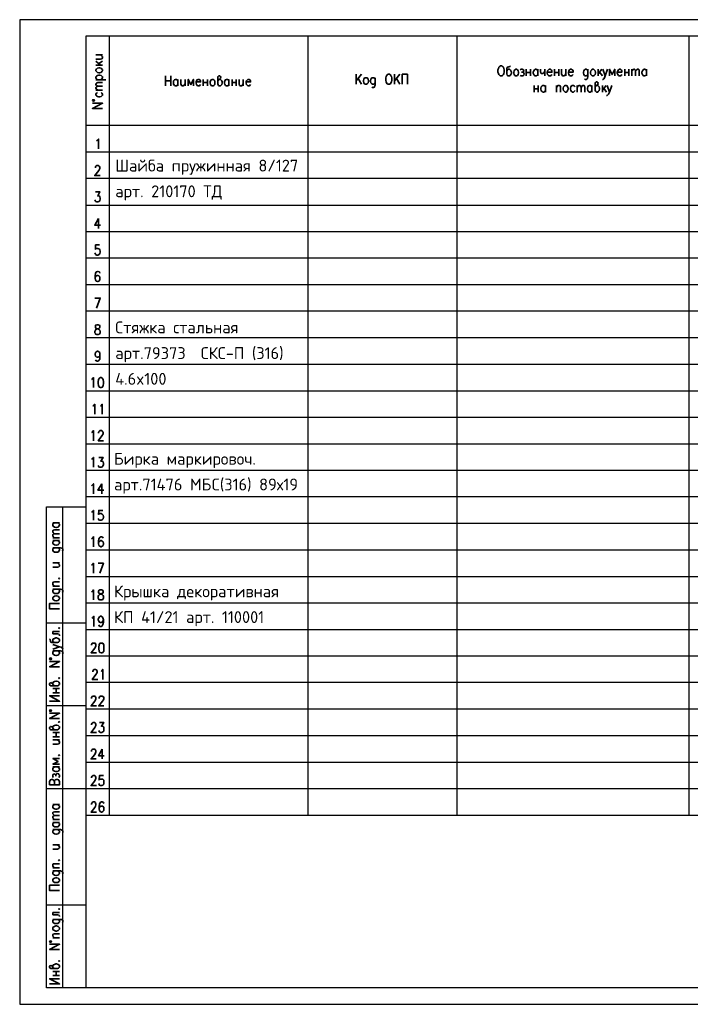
# Model space of a CAD drawing. Header units: millimetres. Extents: x -2 to 2563, y -5 to 295.
# Tile 4 of 13: x 426 to 631, y -5 to 295. Entities that reach past the tile are written whole.
import ezdxf

# ---------------------------------------------------------------- set-up
doc = ezdxf.new("R2010")
doc.units = ezdxf.units.MM
doc.layers.add('Cont', color=6, linetype='Continuous')
doc.styles.add('Isocpeur', font='isocpeur.ttf')

msp = doc.modelspace()

# ---------------------------------------------------------------- linework, layer by layer
at = {"color": 7, "linetype": 'Continuous', "lineweight": 25}
for p, q in [((426.2, 295.21), (426.2, -4.57)), ((850.24, 295.21), (426.2, 295.21)), ((845.26, 254.84), (446.38, 254.84)), ((845.26, 246.81), (446.38, 246.81)), ((845.26, 238.68), (446.38, 238.68)), ((845.26, 230.64), (446.38, 230.64)), ((845.26, 222.6), (446.38, 222.6)), ((845.26, 214.48), (446.38, 214.48)), ((845.26, 206.44), (446.38, 206.44)), ((845.26, 198.31), (446.38, 198.31)), ((845.26, 190.27), (446.38, 190.27)), ((845.26, 182.15), (446.38, 182.15)), ((845.26, 174.11), (446.38, 174.11)), ((845.26, 165.98), (446.38, 165.98)), ((845.26, 157.94), (446.38, 157.94)), ((845.26, 149.91), (446.38, 149.91)), ((845.26, 141.78), (446.38, 141.78)), ((845.26, 133.74), (446.38, 133.74)), ((845.26, 125.62), (446.38, 125.62)), ((845.26, 117.58), (446.38, 117.58)), ((845.26, 109.45), (446.38, 109.45)), ((845.26, 101.41), (446.38, 101.41)), ((845.26, 93.37), (446.38, 93.37)), ((845.26, 85.25), (446.38, 85.25)), ((845.26, 77.21), (446.38, 77.21)), ((845.26, 69.08), (446.38, 69.08)), ((845.26, 61.04), (446.38, 61.04)), ((426.2, -4.57), (850.24, -4.57))]:
    msp.add_line(p, q, dxfattribs=at)
at = {"color": 7, "linetype": 'Continuous', "lineweight": 35}
for p, q in [((449.44, 284.47), (451.45, 284.47)), ((449.44, 282.54), (450.84, 281.32)), ((450.32, 281.84), (451.45, 282.63)), ((449.44, 281.32), (451.45, 281.32)), ((580.59, 280.1), (580.59, 278.09)), ((580.59, 279.14), (581.9, 279.14)), ((581.9, 280.1), (581.9, 278.09)), ((584.09, 280.1), (584.09, 278.09)), ((586.19, 280.1), (586.19, 278.09)), ((589.16, 280.1), (589.16, 278.09)), ((589.16, 279.14), (590.47, 279.14)), ((590.47, 280.1), (590.47, 278.09)), ((592.65, 280.1), (592.65, 278.09)), ((602.44, 280.1), (602.44, 278.09)), ((603.57, 280.1), (602.44, 278.7)), ((602.87, 279.22), (603.75, 278.09)), ((610.56, 280.1), (610.56, 278.09)), ((610.56, 279.14), (611.79, 279.14)), ((611.79, 280.1), (611.79, 278.09)), ((612.75, 280.1), (612.75, 278.09)), ((617.2, 280.1), (617.2, 278.09)), ((449.44, 276.95), (452.5, 276.95)), ((470.59, 278.09), (470.59, 275.03)), ((470.59, 276.6), (472.25, 276.6)), ((472.25, 275.03), (472.25, 278.09)), ((474.43, 277.04), (474.43, 275.03)), ((476.62, 277.04), (476.62, 275.03)), ((482.12, 277.04), (482.12, 275.03)), ((482.12, 276.08), (483.43, 276.08)), ((483.43, 277.04), (483.43, 275.03)), ((489.98, 277.04), (489.98, 275.03)), ((490.95, 277.04), (490.95, 275.03)), ((490.95, 276.08), (492.17, 276.08)), ((492.17, 277.04), (492.17, 275.03)), ((494.35, 277.04), (494.35, 275.03)), ((530.35, 278.61), (528.78, 276.6)), ((528.78, 278.61), (528.78, 275.55)), ((530.35, 275.55), (529.3, 277.3)), ((542.06, 278.61), (540.4, 276.6)), ((540.4, 278.61), (540.4, 275.55)), ((542.06, 275.55), (541.01, 277.3)), ((449.44, 273.72), (451.45, 273.72)), ((582.95, 275.2), (582.95, 273.19)), ((582.95, 274.15), (584.18, 274.15)), ((584.18, 275.2), (584.18, 273.19)), ((586.45, 275.2), (586.45, 273.19)), ((589.77, 275.2), (589.77, 273.19)), ((596.06, 275.2), (596.06, 273.19)), ((600.6, 275.2), (600.6, 273.19)), ((603.75, 275.2), (603.75, 273.19)), ((604.88, 275.2), (603.75, 273.72)), ((604.18, 274.33), (604.97, 273.19)), ((450.23, 234.66), (450.23, 231.6)), ((451.19, 153.93), (451.19, 150.87)), ((436.34, 142.04), (438.35, 142.04)), ((436.34, 137.5), (438.35, 137.5)), ((436.34, 136.63), (438.35, 136.63)), ((436.34, 129.81), (438.35, 129.81)), ((436.34, 122.73), (438.35, 122.73)), ((436.34, 108.93), (438.35, 108.93)), ((436.34, 91.54), (438.35, 91.54)), ((436.34, 90.23), (438.35, 90.23)), ((437.3, 90.23), (437.3, 91.54)), ((436.34, 78.17), (438.35, 78.17)), ((437.3, 76.86), (437.3, 78.17)), ((436.34, 76.86), (438.35, 76.86)), ((436.34, 75.99), (438.35, 75.99)), ((451.36, 73.1), (451.36, 70.13)), ((436.34, 67.69), (438.35, 67.69)), ((436.34, 56.24), (438.35, 56.24)), ((436.34, 51.7), (438.35, 51.7)), ((436.34, 50.82), (438.35, 50.82)), ((436.34, 44.01), (438.35, 44.01)), ((436.34, 36.93), (438.35, 36.93)), ((436.34, 23.39), (438.35, 23.39)), ((436.34, 15.7), (438.35, 15.7)), ((436.34, 5.39), (438.35, 5.39)), ((436.34, 4.16), (438.35, 4.16)), ((437.3, 4.16), (437.3, 5.39))]:
    msp.add_line(p, q, dxfattribs=at)
for points in [[(449.44, 283.24), (450.84, 283.24), (451.28, 283.33), (451.45, 283.59), (451.45, 283.94), (451.28, 284.12), (450.84, 284.47)], [(575.79, 281.15), (575.53, 280.97), (575, 280.8), (574.74, 280.71), (574.65, 280.36), (574.65, 278.7), (574.74, 278.35), (574.83, 278.26), (575.09, 278.09), (575.44, 278.09), (575.7, 278.26), (575.88, 278.52), (576.05, 278.96), (576.05, 279.22), (575.88, 279.66), (575.79, 279.83), (575.7, 279.92), (575.44, 280.1), (575.09, 280.1), (574.83, 279.92), (574.65, 279.66)], [(578.67, 279.92), (579.02, 280.1), (579.37, 280.1), (579.72, 279.92), (579.81, 279.66), (579.72, 279.4), (579.46, 279.22), (579.11, 279.22)], [(579.46, 279.22), (579.72, 279.14), (579.81, 278.96), (579.98, 278.7), (579.81, 278.35), (579.72, 278.26), (579.46, 278.09), (579.02, 278.09), (578.67, 278.26)], [(584.09, 278.52), (583.83, 278.26), (583.65, 278.09), (583.3, 278.09), (583.04, 278.26), (582.95, 278.35), (582.87, 278.52), (582.69, 278.96), (582.69, 279.22), (582.87, 279.66), (583.04, 279.92), (583.3, 280.1), (583.65, 280.1), (583.83, 279.92), (584.09, 279.66)], [(584.87, 280.1), (584.87, 279.4), (585.05, 278.96), (585.22, 278.79), (585.57, 278.79), (585.84, 278.96), (586.19, 279.4)], [(586.97, 279.22), (588.37, 279.22), (588.37, 279.57), (588.28, 279.83), (588.11, 279.92), (587.93, 280.1), (587.58, 280.1), (587.32, 279.92), (587.06, 279.66), (586.97, 279.22), (586.97, 278.96), (587.06, 278.52), (587.32, 278.26), (587.58, 278.09), (587.93, 278.09), (588.11, 278.26), (588.37, 278.52)], [(591.34, 280.1), (591.34, 278.7), (591.52, 278.26), (591.69, 278.09), (592.04, 278.09), (592.3, 278.26), (592.65, 278.7)], [(593.44, 279.22), (594.84, 279.22), (594.84, 279.57), (594.75, 279.83), (594.57, 279.92), (594.4, 280.1), (594.05, 280.1), (593.79, 279.92), (593.52, 279.66), (593.44, 279.22), (593.44, 278.96), (593.52, 278.52), (593.79, 278.26), (594.05, 278.09), (594.4, 278.09), (594.57, 278.26), (594.84, 278.52)], [(599.29, 279.66), (599.2, 279.83), (599.12, 279.92), (598.85, 280.1), (598.51, 280.1), (598.33, 279.92), (598.07, 279.66), (597.98, 279.22), (597.98, 278.96), (598.07, 278.52), (598.33, 278.26), (598.51, 278.09), (598.85, 278.09), (599.12, 278.26), (599.29, 278.52)], [(599.29, 280.1), (599.29, 277.82), (599.2, 277.39), (599.12, 277.21), (598.85, 277.04), (598.51, 277.04), (598.33, 277.21)], [(603.92, 280.1), (604.62, 278.09), (605.32, 280.1)], [(607.51, 278.09), (607.51, 280.1), (606.72, 278.52), (605.93, 280.1), (605.93, 278.09)], [(608.29, 279.22), (609.69, 279.22), (609.69, 279.57), (609.6, 279.83), (609.51, 279.92), (609.25, 280.1), (608.9, 280.1), (608.64, 279.92), (608.47, 279.66), (608.29, 279.22), (608.29, 278.96), (608.47, 278.52), (608.64, 278.26), (608.9, 278.09), (609.25, 278.09), (609.51, 278.26), (609.69, 278.52)], [(612.75, 279.57), (613.1, 279.92), (613.27, 280.1), (613.53, 280.1), (613.8, 279.92), (613.88, 279.57), (613.88, 278.09)], [(613.88, 279.57), (614.23, 279.92), (614.41, 280.1), (614.67, 280.1), (614.93, 279.92), (615.02, 279.57), (615.02, 278.09)], [(617.2, 278.52), (616.94, 278.26), (616.77, 278.09), (616.42, 278.09), (616.16, 278.26), (616.07, 278.35), (615.98, 278.52), (615.81, 278.96), (615.81, 279.22), (615.98, 279.66), (616.16, 279.92), (616.42, 280.1), (616.77, 280.1), (616.94, 279.92), (617.2, 279.66)], [(449.88, 276.95), (449.62, 277.21), (449.44, 277.48), (449.44, 277.82), (449.62, 278), (449.88, 278.26), (450.32, 278.35), (450.58, 278.35), (451.01, 278.26), (451.28, 278), (451.45, 277.82), (451.45, 277.48), (451.28, 277.21), (451.01, 276.95)], [(450.05, 274.94), (449.62, 275.2), (449.44, 275.47), (449.44, 275.73), (449.62, 275.9), (450.05, 276.08), (451.45, 276.08)], [(474.43, 275.47), (474.17, 275.2), (473.99, 275.03), (473.65, 275.03), (473.38, 275.2), (473.3, 275.38), (473.12, 275.47), (473.03, 275.9), (473.03, 276.25), (473.12, 276.6), (473.38, 276.95), (473.65, 277.04), (473.99, 277.04), (474.17, 276.95), (474.43, 276.6)], [(475.31, 277.04), (475.31, 275.64), (475.48, 275.2), (475.65, 275.03), (476, 275.03), (476.27, 275.2), (476.62, 275.64)], [(479.15, 275.03), (479.15, 277.04), (478.36, 275.47), (477.58, 277.04), (477.58, 275.03)], [(479.94, 276.25), (481.33, 276.25), (481.33, 276.51), (481.25, 276.78), (481.07, 276.95), (480.9, 277.04), (480.55, 277.04), (480.29, 276.95), (480.11, 276.6), (479.94, 276.25), (479.94, 275.9), (480.11, 275.47), (480.29, 275.2), (480.55, 275.03), (480.9, 275.03), (481.07, 275.2), (481.33, 275.47)], [(486.58, 276.6), (486.75, 276.95), (487.01, 277.04), (487.36, 277.39), (487.45, 277.65), (487.36, 277.91), (487.19, 278.09), (486.84, 278.09), (486.66, 277.91), (486.58, 277.82), (486.58, 275.64), (486.66, 275.38), (486.75, 275.2), (487.01, 275.03), (487.36, 275.03), (487.54, 275.2), (487.8, 275.47), (487.89, 275.9), (487.89, 276.25), (487.8, 276.6), (487.54, 276.95), (487.36, 277.04), (487.01, 277.04)], [(489.98, 275.47), (489.81, 275.2), (489.55, 275.03), (489.2, 275.03), (488.94, 275.2), (488.85, 275.38), (488.76, 275.47), (488.59, 275.9), (488.59, 276.25), (488.76, 276.6), (488.94, 276.95), (489.2, 277.04), (489.55, 277.04), (489.81, 276.95), (489.98, 276.6)], [(493.13, 277.04), (493.13, 275.64), (493.22, 275.2), (493.48, 275.03), (493.83, 275.03), (494, 275.2), (494.35, 275.64)], [(495.23, 276.25), (496.54, 276.25), (496.54, 276.51), (496.45, 276.78), (496.36, 276.95), (496.1, 277.04), (495.75, 277.04), (495.58, 276.95), (495.31, 276.6), (495.23, 276.25), (495.23, 275.9), (495.31, 275.47), (495.58, 275.2), (495.75, 275.03), (496.1, 275.03), (496.36, 275.2), (496.54, 275.47)], [(534.55, 277.13), (534.37, 277.3), (534.28, 277.48), (534.02, 277.56), (533.67, 277.56), (533.5, 277.48), (533.24, 277.13), (533.15, 276.69), (533.15, 276.43), (533.24, 275.99), (533.5, 275.73), (533.67, 275.55), (534.02, 275.55), (534.28, 275.73), (534.55, 275.99)], [(534.55, 277.56), (534.55, 275.29), (534.37, 274.85), (534.28, 274.68), (534.02, 274.59), (533.67, 274.59), (533.5, 274.68)], [(542.76, 275.55), (542.76, 278.61), (544.33, 278.61), (544.33, 275.55)], [(601.56, 274.77), (601.74, 275.03), (602, 275.2), (602.35, 275.47), (602.44, 275.82), (602.35, 276.08), (602.18, 276.25), (601.83, 276.25), (601.65, 276.08), (601.56, 275.9), (601.56, 273.72), (601.65, 273.46), (601.74, 273.37), (602, 273.19), (602.35, 273.19), (602.52, 273.37), (602.79, 273.63), (602.87, 274.07), (602.87, 274.33), (602.79, 274.77), (602.52, 275.03), (602.35, 275.2), (602, 275.2)], [(604.62, 278.09), (604.45, 277.48), (604.18, 277.21), (603.92, 277.04), (603.84, 277.04)], [(450.05, 273.72), (449.62, 274.07), (449.44, 274.33), (449.44, 274.59), (449.62, 274.77), (450.05, 274.94), (451.45, 274.94)], [(449.88, 273.02), (449.62, 272.84), (449.44, 272.58), (449.44, 272.23), (449.62, 272.06), (449.88, 271.8), (450.32, 271.71), (450.58, 271.71), (451.01, 271.8), (451.28, 272.06), (451.45, 272.23), (451.45, 272.58), (451.28, 272.84), (451.01, 273.02)], [(586.45, 273.63), (586.19, 273.37), (585.92, 273.19), (585.57, 273.19), (585.4, 273.37), (585.22, 273.46), (585.14, 273.63), (585.05, 274.07), (585.05, 274.33), (585.14, 274.77), (585.4, 275.03), (585.57, 275.2), (585.92, 275.2), (586.19, 275.03), (586.45, 274.77)], [(589.77, 274.59), (590.12, 275.03), (590.29, 275.2), (590.64, 275.2), (590.9, 275.03), (590.99, 274.77), (590.99, 273.19)], [(595.45, 274.77), (595.19, 275.03), (594.92, 275.2), (594.57, 275.2), (594.4, 275.03), (594.14, 274.77), (594.05, 274.33), (594.05, 274.07), (594.14, 273.63), (594.4, 273.37), (594.57, 273.19), (594.92, 273.19), (595.19, 273.37), (595.45, 273.63)], [(596.06, 274.59), (596.41, 275.03), (596.67, 275.2), (596.93, 275.2), (597.11, 275.03), (597.28, 274.59), (597.28, 273.19)], [(597.28, 274.59), (597.63, 275.03), (597.81, 275.2), (598.07, 275.2), (598.33, 275.03), (598.42, 274.59), (598.42, 273.19)], [(600.6, 273.63), (600.34, 273.37), (600.17, 273.19), (599.82, 273.19), (599.55, 273.37), (599.47, 273.46), (599.29, 273.63), (599.2, 274.07), (599.2, 274.33), (599.29, 274.77), (599.55, 275.03), (599.82, 275.2), (600.17, 275.2), (600.34, 275.03), (600.6, 274.77)], [(605.93, 273.19), (605.67, 272.58), (605.41, 272.32), (605.23, 272.15), (605.06, 272.15)], [(605.23, 275.2), (605.93, 273.19), (606.63, 275.2)], [(451.45, 268.21), (448.39, 268.21), (451.45, 269.79), (448.39, 269.79)], [(449.62, 258.34), (449.88, 258.51), (450.23, 258.86), (450.23, 255.89)], [(449.27, 250.13), (449.27, 250.21), (449.35, 250.56), (449.44, 250.65), (449.7, 250.83), (450.14, 250.83), (450.4, 250.65), (450.49, 250.56), (450.67, 250.21), (450.67, 249.95), (450.49, 249.69), (450.32, 249.25), (449.09, 247.77), (450.75, 247.77)], [(449.35, 242.79), (450.67, 242.79), (449.97, 241.56), (450.32, 241.56), (450.49, 241.48), (450.67, 241.3), (450.75, 240.86), (450.75, 240.6), (450.67, 240.17), (450.4, 239.9), (450.05, 239.73), (449.7, 239.73), (449.35, 239.9), (449.27, 239.99), (449.09, 240.34)], [(450.23, 234.66), (449.09, 232.65), (450.84, 232.65)], [(450.49, 226.62), (449.35, 226.62), (449.27, 225.31), (449.35, 225.49), (449.7, 225.57), (450.05, 225.57), (450.4, 225.49), (450.67, 225.14), (450.75, 224.7), (450.75, 224.44), (450.67, 224), (450.4, 223.74), (450.05, 223.56), (449.7, 223.56), (449.35, 223.74), (449.27, 223.83), (449.09, 224.18)], [(450.58, 218.06), (450.49, 218.41), (450.14, 218.5), (449.88, 218.5), (449.53, 218.41), (449.27, 217.97), (449.18, 217.19), (449.18, 216.49), (449.27, 215.96), (449.53, 215.61), (449.88, 215.53), (449.97, 215.53), (450.32, 215.61), (450.58, 215.96), (450.67, 216.4), (450.67, 216.49), (450.58, 216.92), (450.32, 217.19), (449.97, 217.36), (449.88, 217.36), (449.53, 217.19), (449.27, 216.92), (449.18, 216.49)], [(449.62, 207.4), (450.75, 210.46), (449.09, 210.46)], [(450.67, 193.24), (450.58, 192.81), (450.32, 192.55), (449.97, 192.46), (449.88, 192.46), (449.53, 192.55), (449.27, 192.81), (449.18, 193.24), (449.18, 193.42), (449.27, 193.86), (449.53, 194.12), (449.88, 194.29), (449.97, 194.29), (450.32, 194.12), (450.58, 193.86), (450.67, 193.24), (450.67, 192.55), (450.58, 191.85), (450.32, 191.41), (449.97, 191.24), (449.79, 191.24), (449.44, 191.41), (449.27, 191.67)], [(448.13, 185.64), (448.39, 185.82), (448.74, 186.25), (448.74, 183.2)], [(448.48, 177.6), (448.74, 177.69), (449.09, 178.13), (449.09, 175.07)], [(450.84, 177.6), (451.01, 177.69), (451.36, 178.13), (451.36, 175.07)], [(448.13, 169.48), (448.39, 169.65), (448.74, 170.09), (448.74, 167.03)], [(450.23, 169.3), (450.23, 169.48), (450.32, 169.74), (450.49, 169.92), (450.67, 170.09), (451.19, 170.09), (451.36, 169.92), (451.54, 169.74), (451.63, 169.48), (451.63, 169.22), (451.54, 168.87), (451.28, 168.52), (450.14, 167.03), (451.71, 167.03)], [(448.13, 161.44), (448.39, 161.53), (448.74, 161.96), (448.74, 158.99)], [(450.32, 161.96), (451.63, 161.96), (450.93, 160.83), (451.28, 160.83), (451.54, 160.65), (451.63, 160.57), (451.71, 160.13), (451.71, 159.78), (451.63, 159.43), (451.36, 159.08), (451.01, 158.99), (450.67, 158.99), (450.32, 159.08), (450.23, 159.26), (450.14, 159.52)], [(448.13, 153.31), (448.31, 153.49), (448.66, 153.93), (448.66, 150.87)], [(451.19, 153.93), (450.05, 151.92), (451.8, 151.92)], [(448.13, 145.28), (448.39, 145.36), (448.74, 145.8), (448.74, 142.83)], [(451.54, 145.8), (450.32, 145.8), (450.23, 144.58), (450.32, 144.66), (450.67, 144.84), (451.01, 144.84), (451.36, 144.66), (451.63, 144.4), (451.71, 143.96), (451.71, 143.7), (451.63, 143.27), (451.36, 142.92), (451.01, 142.83), (450.67, 142.83), (450.32, 142.92), (450.23, 143.09), (450.14, 143.35)], [(437.91, 142.04), (438.17, 141.78), (438.35, 141.61), (438.35, 141.26), (438.17, 140.99), (438.08, 140.91), (437.91, 140.73), (437.47, 140.64), (437.21, 140.64), (436.77, 140.73), (436.42, 140.99), (436.34, 141.26), (436.34, 141.61), (436.42, 141.78), (436.77, 142.04)], [(436.86, 138.72), (436.42, 139.07), (436.34, 139.25), (436.34, 139.51), (436.42, 139.77), (436.86, 139.86), (438.35, 139.86)], [(436.86, 137.5), (436.42, 137.85), (436.34, 138.11), (436.34, 138.37), (436.42, 138.55), (436.86, 138.72), (438.35, 138.72)], [(437.91, 136.63), (438.17, 136.36), (438.35, 136.19), (438.35, 135.84), (438.17, 135.58), (438.08, 135.49), (437.91, 135.31), (437.47, 135.23), (437.21, 135.23), (436.77, 135.31), (436.42, 135.58), (436.34, 135.84), (436.34, 136.19), (436.42, 136.36), (436.77, 136.63)], [(448.13, 137.15), (448.39, 137.32), (448.74, 137.76), (448.74, 134.7)], [(451.63, 137.32), (451.54, 137.59), (451.19, 137.76), (450.93, 137.76), (450.58, 137.59), (450.32, 137.15), (450.23, 136.45), (450.23, 135.75), (450.32, 135.14), (450.58, 134.88), (450.93, 134.7), (451.01, 134.7), (451.36, 134.88), (451.63, 135.14), (451.71, 135.58), (451.71, 135.75), (451.63, 136.19), (451.36, 136.45), (451.01, 136.63), (450.93, 136.63), (450.58, 136.45), (450.32, 136.19), (450.23, 135.75)], [(436.77, 134.44), (436.6, 134.27), (436.42, 134.18), (436.34, 134), (436.34, 133.65), (436.42, 133.39), (436.77, 133.13), (437.21, 133.04), (437.47, 133.04), (437.91, 133.13), (438.17, 133.39), (438.35, 133.65), (438.35, 134), (438.17, 134.18), (437.91, 134.44)], [(436.34, 134.44), (438.61, 134.44), (439.04, 134.27), (439.22, 134.18), (439.31, 134), (439.31, 133.65), (439.22, 133.39)], [(436.34, 128.5), (437.73, 128.5), (438.17, 128.67), (438.35, 128.85), (438.35, 129.2), (438.17, 129.46), (437.73, 129.81)], [(448.13, 129.11), (448.39, 129.29), (448.74, 129.72), (448.74, 126.66)], [(450.58, 126.66), (451.71, 129.72), (450.14, 129.72)], [(436.86, 122.73), (436.42, 123.08), (436.34, 123.34), (436.34, 123.69), (436.42, 123.96), (436.77, 124.04), (438.35, 124.04)], [(436.77, 121.86), (436.6, 121.77), (436.42, 121.6), (436.34, 121.42), (436.34, 121.07), (436.42, 120.81), (436.77, 120.55), (437.21, 120.46), (437.47, 120.46), (437.91, 120.55), (438.17, 120.81), (438.35, 121.07), (438.35, 121.42), (438.17, 121.6), (437.91, 121.86)], [(436.34, 121.86), (438.61, 121.86), (439.04, 121.77), (439.22, 121.6), (439.31, 121.42), (439.31, 121.07), (439.22, 120.81)], [(448.13, 120.98), (448.39, 121.16), (448.74, 121.6), (448.74, 118.54)], [(438.35, 115.83), (435.29, 115.83), (435.29, 117.49), (438.35, 117.49)], [(448.22, 112.95), (448.48, 113.12), (448.83, 113.56), (448.83, 110.5)], [(451.71, 112.51), (451.54, 112.07), (451.36, 111.81), (451.01, 111.64), (450.84, 111.64), (450.49, 111.81), (450.32, 112.07), (450.14, 112.51), (450.14, 112.68), (450.32, 113.12), (450.49, 113.38), (450.84, 113.56), (451.01, 113.56), (451.36, 113.38), (451.54, 113.12), (451.71, 112.51), (451.71, 111.81), (451.54, 111.11), (451.36, 110.67), (451.01, 110.5), (450.75, 110.5), (450.4, 110.67), (450.32, 110.94)], [(436.34, 108.93), (436.34, 108.23), (437.73, 108.23), (438.17, 108.14), (438.35, 107.88), (438.35, 107.62)], [(435.29, 106.74), (435.46, 106.48), (435.55, 105.96), (435.72, 105.69), (435.99, 105.61), (437.73, 105.61), (438.08, 105.69), (438.17, 105.78), (438.35, 106.04), (438.35, 106.39), (438.17, 106.66), (437.91, 106.83), (437.47, 107), (437.21, 107), (436.77, 106.83), (436.6, 106.74), (436.42, 106.66), (436.34, 106.39), (436.34, 106.04), (436.42, 105.78), (436.77, 105.61)], [(436.34, 103.6), (438.35, 104.3), (436.34, 105)], [(448.13, 104.73), (448.13, 104.91), (448.22, 105.17), (448.31, 105.34), (448.57, 105.43), (449.01, 105.43), (449.27, 105.34), (449.35, 105.17), (449.44, 104.91), (449.44, 104.56), (449.35, 104.3), (449.09, 103.86), (447.96, 102.46), (449.62, 102.46)], [(436.77, 103.07), (436.6, 102.9), (436.42, 102.81), (436.34, 102.55), (436.34, 102.2), (436.42, 102.02), (436.77, 101.76), (437.21, 101.67), (437.47, 101.67), (437.91, 101.76), (438.17, 102.02), (438.35, 102.2), (438.35, 102.55), (438.17, 102.81), (437.91, 103.07)], [(436.34, 103.07), (438.61, 103.07), (439.04, 102.9), (439.22, 102.81), (439.31, 102.55), (439.31, 102.2), (439.22, 102.02)], [(438.35, 104.3), (438.87, 104.12), (439.22, 103.86), (439.31, 103.6), (439.31, 103.51)], [(438.35, 98.18), (435.29, 98.18), (438.35, 99.84), (435.29, 99.84)], [(448.48, 96.69), (448.48, 96.78), (448.57, 97.04), (448.66, 97.22), (448.92, 97.39), (449.35, 97.39), (449.62, 97.22), (449.7, 97.04), (449.79, 96.78), (449.79, 96.52), (449.7, 96.26), (449.44, 95.82), (448.31, 94.34), (449.97, 94.34)], [(451.01, 96.78), (451.19, 96.96), (451.54, 97.39), (451.54, 94.34)], [(436.77, 92.41), (436.42, 92.68), (436.34, 92.85), (435.99, 93.2), (435.72, 93.37), (435.46, 93.2), (435.29, 93.11), (435.29, 92.76), (435.46, 92.5), (435.55, 92.41), (437.73, 92.41), (438.08, 92.5), (438.17, 92.68), (438.35, 92.85), (438.35, 93.2), (438.17, 93.46), (437.91, 93.72), (437.47, 93.81), (437.21, 93.81), (436.77, 93.72), (436.42, 93.46), (436.34, 93.2), (436.34, 92.85)], [(435.29, 87.69), (438.35, 87.69), (435.29, 89.35), (438.35, 89.35)], [(448.13, 88.57), (448.13, 88.74), (448.22, 89.01), (448.31, 89.18), (448.57, 89.27), (449.01, 89.27), (449.27, 89.18), (449.35, 89.01), (449.44, 88.74), (449.44, 88.39), (449.35, 88.13), (449.09, 87.69), (447.96, 86.3), (449.62, 86.3)], [(450.4, 88.57), (450.4, 88.74), (450.49, 89.01), (450.67, 89.18), (450.84, 89.27), (451.36, 89.27), (451.54, 89.18), (451.71, 89.01), (451.8, 88.74), (451.8, 88.39), (451.71, 88.13), (451.45, 87.69), (450.32, 86.3), (451.89, 86.3)], [(438.35, 82.45), (435.29, 82.45), (438.35, 84.02), (435.29, 84.02)], [(448.13, 80.53), (448.13, 80.62), (448.22, 80.97), (448.31, 81.05), (448.57, 81.23), (449.01, 81.23), (449.27, 81.05), (449.35, 80.97), (449.44, 80.62), (449.44, 80.36), (449.35, 80.09), (449.09, 79.66), (447.96, 78.17), (449.62, 78.17)], [(450.49, 81.23), (451.8, 81.23), (451.1, 80.09), (451.45, 80.09), (451.71, 79.92), (451.8, 79.74), (451.89, 79.31), (451.89, 79.04), (451.8, 78.61), (451.54, 78.35), (451.19, 78.17), (450.84, 78.17), (450.49, 78.35), (450.4, 78.52), (450.32, 78.78)], [(436.77, 79.04), (436.42, 79.31), (436.34, 79.57), (435.99, 79.92), (435.72, 80.01), (435.46, 79.92), (435.29, 79.74), (435.29, 79.39), (435.46, 79.22), (435.55, 79.04), (437.73, 79.04), (438.08, 79.22), (438.17, 79.31), (438.35, 79.57), (438.35, 79.92), (438.17, 80.09), (437.91, 80.36), (437.47, 80.44), (437.21, 80.44), (436.77, 80.36), (436.42, 80.09), (436.34, 79.92), (436.34, 79.57)], [(436.34, 74.68), (437.73, 74.68), (438.17, 74.76), (438.35, 75.03), (438.35, 75.37), (438.17, 75.64), (437.73, 75.99)], [(448.04, 72.4), (448.04, 72.58), (448.13, 72.84), (448.31, 73.02), (448.48, 73.1), (449.01, 73.1), (449.18, 73.02), (449.27, 72.84), (449.44, 72.58), (449.44, 72.32), (449.27, 71.97), (449.09, 71.53), (447.96, 70.13), (449.53, 70.13)], [(451.36, 73.1), (450.23, 71.09), (451.98, 71.09)], [(451.36, 73.1), (450.23, 71.09), (451.98, 71.09)], [(438.35, 70.22), (436.34, 70.22), (437.91, 69.35), (436.34, 68.56), (438.35, 68.56)], [(437.91, 67.69), (438.17, 67.42), (438.35, 67.16), (438.35, 66.81), (438.17, 66.64), (438.08, 66.46), (437.91, 66.37), (437.47, 66.29), (437.21, 66.29), (436.77, 66.37), (436.42, 66.64), (436.34, 66.81), (436.34, 67.16), (436.42, 67.42), (436.77, 67.69)], [(435.29, 63.23), (435.29, 62.27), (438.35, 62.27), (438.35, 63.23), (438.17, 63.58), (438.08, 63.75), (437.73, 63.84), (437.3, 63.84), (437.03, 63.75), (436.86, 63.58), (436.77, 63.23), (436.77, 62.27)], [(435.29, 63.23), (435.46, 63.58), (435.55, 63.75), (435.9, 63.84), (436.16, 63.84), (436.42, 63.75), (436.6, 63.58), (436.77, 63.23)], [(436.42, 64.45), (436.34, 64.8), (436.34, 65.15), (436.42, 65.41), (436.77, 65.59), (437.03, 65.41), (437.21, 65.24), (437.21, 64.89)], [(437.21, 65.24), (437.3, 65.41), (437.47, 65.59), (437.73, 65.68), (438.08, 65.59), (438.17, 65.41), (438.35, 65.24), (438.35, 64.8), (438.17, 64.45)], [(448.13, 64.37), (448.13, 64.45), (448.22, 64.8), (448.31, 64.89), (448.57, 65.06), (449.01, 65.06), (449.27, 64.89), (449.35, 64.8), (449.44, 64.45), (449.44, 64.19), (449.35, 63.93), (449.09, 63.49), (447.96, 62.01), (449.62, 62.01)], [(451.71, 65.06), (450.49, 65.06), (450.4, 63.75), (450.49, 63.93), (450.84, 64.02), (451.19, 64.02), (451.54, 63.93), (451.8, 63.67), (451.89, 63.23), (451.89, 62.88), (451.8, 62.44), (451.54, 62.18), (451.19, 62.01), (450.84, 62.01), (450.49, 62.18), (450.4, 62.36), (450.32, 62.62)], [(448.13, 56.24), (448.13, 56.41), (448.22, 56.68), (448.31, 56.85), (448.57, 57.03), (449.01, 57.03), (449.27, 56.85), (449.35, 56.68), (449.44, 56.41), (449.44, 56.15), (449.35, 55.8), (449.09, 55.37), (447.96, 53.97), (449.62, 53.97)], [(451.8, 56.59), (451.71, 56.85), (451.36, 57.03), (451.1, 57.03), (450.75, 56.85), (450.49, 56.41), (450.4, 55.71), (450.4, 54.93), (450.49, 54.4), (450.75, 54.14), (451.1, 53.97), (451.19, 53.97), (451.54, 54.14), (451.8, 54.4), (451.89, 54.84), (451.89, 54.93), (451.8, 55.37), (451.54, 55.71), (451.19, 55.8), (451.1, 55.8), (450.75, 55.71), (450.49, 55.37), (450.4, 54.93)], [(437.91, 56.24), (438.17, 55.98), (438.35, 55.8), (438.35, 55.45), (438.17, 55.19), (438.08, 55.1), (437.91, 54.93), (437.47, 54.84), (437.21, 54.84), (436.77, 54.93), (436.42, 55.19), (436.34, 55.45), (436.34, 55.8), (436.42, 55.98), (436.77, 56.24)], [(436.86, 52.92), (436.42, 53.27), (436.34, 53.44), (436.34, 53.71), (436.42, 53.88), (436.86, 54.05), (438.35, 54.05)], [(436.86, 51.7), (436.42, 52.05), (436.34, 52.31), (436.34, 52.57), (436.42, 52.74), (436.86, 52.92), (438.35, 52.92)], [(437.91, 50.82), (438.17, 50.56), (438.35, 50.39), (438.35, 50.04), (438.17, 49.77), (438.08, 49.69), (437.91, 49.51), (437.47, 49.42), (437.21, 49.42), (436.77, 49.51), (436.42, 49.77), (436.34, 50.04), (436.34, 50.39), (436.42, 50.56), (436.77, 50.82)], [(436.77, 48.64), (436.6, 48.46), (436.42, 48.38), (436.34, 48.11), (436.34, 47.76), (436.42, 47.59), (436.77, 47.33), (437.21, 47.24), (437.47, 47.24), (437.91, 47.33), (438.17, 47.59), (438.35, 47.76), (438.35, 48.11), (438.17, 48.38), (437.91, 48.64)], [(436.34, 48.64), (438.61, 48.64), (439.04, 48.46), (439.22, 48.38), (439.31, 48.11), (439.31, 47.76), (439.22, 47.59)], [(436.34, 42.7), (437.73, 42.7), (438.17, 42.87), (438.35, 43.05), (438.35, 43.39), (438.17, 43.66), (437.73, 44.01)], [(436.86, 36.93), (436.42, 37.28), (436.34, 37.54), (436.34, 37.89), (436.42, 38.15), (436.77, 38.24), (438.35, 38.24)], [(436.77, 36.06), (436.6, 35.88), (436.42, 35.79), (436.34, 35.53), (436.34, 35.27), (436.42, 35.01), (436.77, 34.74), (437.21, 34.66), (437.47, 34.66), (437.91, 34.74), (438.17, 35.01), (438.35, 35.27), (438.35, 35.53), (438.17, 35.79), (437.91, 36.06)], [(436.34, 36.06), (438.61, 36.06), (439.04, 35.88), (439.22, 35.79), (439.31, 35.53), (439.31, 35.27), (439.22, 35.01)], [(438.35, 30.03), (435.29, 30.03), (435.29, 31.69), (438.35, 31.69)], [(436.34, 23.39), (436.34, 22.69), (437.73, 22.69), (438.17, 22.6), (438.35, 22.34), (438.35, 22.16)], [(436.77, 21.29), (436.6, 21.2), (436.42, 21.11), (436.34, 20.85), (436.34, 20.5), (436.42, 20.33), (436.77, 20.07), (437.21, 19.98), (437.47, 19.98), (437.91, 20.07), (438.17, 20.33), (438.35, 20.5), (438.35, 20.85), (438.17, 21.11), (437.91, 21.29)], [(436.34, 21.29), (438.61, 21.29), (439.04, 21.2), (439.22, 21.11), (439.31, 20.85), (439.31, 20.5), (439.22, 20.33)], [(436.86, 15.7), (436.42, 16.05), (436.34, 16.22), (436.34, 16.57), (436.42, 16.83), (436.77, 16.92), (438.35, 16.92)], [(438.35, 12.11), (435.29, 12.11), (438.35, 13.69), (435.29, 13.69)], [(436.77, 6.35), (436.42, 6.52), (436.34, 6.78), (435.99, 7.13), (435.72, 7.22), (435.46, 7.13), (435.29, 7.05), (435.29, 6.7), (435.46, 6.43), (435.55, 6.35), (437.73, 6.35), (438.08, 6.43), (438.17, 6.52), (438.35, 6.78), (438.35, 7.13), (438.17, 7.4), (437.91, 7.57), (437.47, 7.75), (437.21, 7.75), (436.77, 7.57), (436.42, 7.4), (436.34, 7.13), (436.34, 6.78)], [(435.29, 1.63), (438.35, 1.63), (435.29, 3.2), (438.35, 3.2)]]:
    msp.add_lwpolyline(points, dxfattribs=at)
for points in [[(449.44, 279.66), (449.44, 280.01), (449.62, 280.18), (449.88, 280.45), (450.32, 280.53), (450.58, 280.53), (451.01, 280.45), (451.28, 280.18), (451.45, 280.01), (451.45, 279.66), (451.28, 279.4), (451.01, 279.14), (450.58, 279.05), (450.32, 279.05), (449.88, 279.14), (449.62, 279.4)], [(572.64, 281.15), (573.17, 281.15), (573.34, 280.97), (573.6, 280.71), (573.69, 280.36), (573.87, 279.92), (573.87, 279.22), (573.69, 278.79), (573.6, 278.52), (573.34, 278.26), (573.17, 278.09), (572.64, 278.09), (572.47, 278.26), (572.21, 278.52), (572.12, 278.79), (571.94, 279.22), (571.94, 279.92), (572.12, 280.36), (572.21, 280.71), (572.47, 280.97)], [(577.27, 280.1), (577.62, 280.1), (577.88, 279.92), (578.06, 279.66), (578.23, 279.22), (578.23, 278.96), (578.06, 278.52), (577.88, 278.26), (577.62, 278.09), (577.27, 278.09), (577.1, 278.26), (576.84, 278.52), (576.75, 278.96), (576.75, 279.22), (576.84, 279.66), (577.1, 279.92)], [(600.69, 280.1), (601.04, 280.1), (601.3, 279.92), (601.56, 279.66), (601.65, 279.22), (601.65, 278.96), (601.56, 278.52), (601.3, 278.26), (601.04, 278.09), (600.69, 278.09), (600.52, 278.26), (600.25, 278.52), (600.17, 278.96), (600.17, 279.22), (600.25, 279.66), (600.52, 279.92)], [(484.83, 277.04), (485.18, 277.04), (485.35, 276.95), (485.62, 276.6), (485.7, 276.25), (485.7, 275.9), (485.62, 275.47), (485.35, 275.2), (485.18, 275.03), (484.83, 275.03), (484.57, 275.2), (484.31, 275.47), (484.22, 275.9), (484.22, 276.25), (484.31, 276.6), (484.57, 276.95)], [(531.49, 277.56), (531.84, 277.56), (532.1, 277.48), (532.36, 277.13), (532.45, 276.69), (532.45, 276.43), (532.36, 275.99), (532.1, 275.73), (531.84, 275.55), (531.49, 275.55), (531.31, 275.73), (531.05, 275.99), (530.96, 276.43), (530.96, 276.69), (531.05, 277.13), (531.31, 277.48)], [(538.48, 278.61), (538.91, 278.61), (539.18, 278.44), (539.35, 278.17), (539.53, 277.91), (539.61, 277.48), (539.61, 276.69), (539.53, 276.25), (539.35, 275.99), (539.18, 275.73), (538.91, 275.55), (538.48, 275.55), (538.22, 275.73), (537.95, 275.99), (537.87, 276.25), (537.78, 276.69), (537.78, 277.48), (537.87, 277.91), (537.95, 278.17), (538.22, 278.44)], [(592.39, 275.2), (592.74, 275.2), (593, 275.03), (593.18, 274.77), (593.35, 274.33), (593.35, 274.07), (593.18, 273.63), (593, 273.37), (592.74, 273.19), (592.39, 273.19), (592.21, 273.37), (591.95, 273.63), (591.86, 274.07), (591.86, 274.33), (591.95, 274.77), (592.21, 275.03)], [(448.74, 270.83), (448.48, 270.83), (448.39, 270.66), (448.48, 270.49), (448.74, 270.4), (448.92, 270.49), (449.01, 270.66), (448.92, 270.83)], [(449.7, 202.33), (449.35, 202.24), (449.27, 201.9), (449.27, 201.63), (449.35, 201.37), (449.62, 201.2), (450.05, 201.11), (450.4, 200.93), (450.67, 200.67), (450.75, 200.32), (450.75, 199.89), (450.67, 199.62), (450.49, 199.45), (450.14, 199.36), (449.7, 199.36), (449.35, 199.45), (449.27, 199.62), (449.09, 199.89), (449.09, 200.32), (449.27, 200.67), (449.44, 200.93), (449.79, 201.11), (450.32, 201.2), (450.49, 201.37), (450.67, 201.63), (450.67, 201.9), (450.49, 202.24), (450.14, 202.33)], [(450.84, 186.25), (450.49, 186.08), (450.23, 185.64), (450.14, 184.94), (450.14, 184.51), (450.23, 183.72), (450.49, 183.37), (450.84, 183.2), (451.01, 183.2), (451.36, 183.37), (451.63, 183.72), (451.71, 184.51), (451.71, 184.94), (451.63, 185.64), (451.36, 186.08), (451.01, 186.25)], [(438.08, 125.09), (438.17, 125), (438.35, 125.09), (438.17, 125.18)], [(450.67, 121.6), (450.32, 121.42), (450.23, 121.16), (450.23, 120.9), (450.32, 120.64), (450.58, 120.46), (451.01, 120.29), (451.36, 120.2), (451.63, 119.85), (451.71, 119.59), (451.71, 119.15), (451.63, 118.89), (451.54, 118.71), (451.19, 118.54), (450.67, 118.54), (450.32, 118.71), (450.23, 118.89), (450.14, 119.15), (450.14, 119.59), (450.23, 119.85), (450.49, 120.2), (450.84, 120.29), (451.28, 120.46), (451.54, 120.64), (451.63, 120.9), (451.63, 121.16), (451.54, 121.42), (451.19, 121.6)], [(436.34, 118.89), (436.34, 119.24), (436.42, 119.41), (436.77, 119.67), (437.21, 119.76), (437.47, 119.76), (437.91, 119.67), (438.17, 119.41), (438.35, 119.24), (438.35, 118.89), (438.17, 118.63), (437.91, 118.36), (437.47, 118.28), (437.21, 118.28), (436.77, 118.36), (436.42, 118.63)], [(438.08, 109.98), (438.17, 109.89), (438.35, 109.98), (438.17, 110.06)], [(451.01, 105.43), (450.67, 105.34), (450.4, 104.91), (450.32, 104.12), (450.32, 103.68), (450.4, 102.99), (450.67, 102.55), (451.01, 102.46), (451.19, 102.46), (451.54, 102.55), (451.8, 102.99), (451.89, 103.68), (451.89, 104.12), (451.8, 104.91), (451.54, 105.34), (451.19, 105.43)], [(435.55, 100.89), (435.37, 100.8), (435.29, 100.63), (435.37, 100.45), (435.55, 100.36), (435.81, 100.45), (435.9, 100.63), (435.81, 100.8)], [(438.08, 94.77), (438.17, 94.6), (438.35, 94.77), (438.17, 94.86)], [(435.55, 85.07), (435.37, 84.99), (435.29, 84.81), (435.37, 84.64), (435.55, 84.64), (435.81, 84.64), (435.9, 84.81), (435.81, 84.99)], [(438.08, 81.4), (438.17, 81.23), (438.35, 81.4), (438.17, 81.49)], [(438.08, 71.27), (438.17, 71.09), (438.35, 71.27), (438.17, 71.36)], [(438.08, 39.29), (438.17, 39.11), (438.35, 39.29), (438.17, 39.38)], [(436.34, 33), (436.34, 33.35), (436.42, 33.61), (436.77, 33.87), (437.21, 33.96), (437.47, 33.96), (437.91, 33.87), (438.17, 33.61), (438.35, 33.35), (438.35, 33), (438.17, 32.82), (437.91, 32.56), (437.47, 32.47), (437.21, 32.47), (436.77, 32.56), (436.42, 32.82)], [(438.08, 24.43), (438.17, 24.35), (438.35, 24.43), (438.17, 24.52)], [(436.34, 18.32), (436.34, 18.67), (436.42, 18.93), (436.77, 19.1), (437.21, 19.28), (437.47, 19.28), (437.91, 19.1), (438.17, 18.93), (438.35, 18.67), (438.35, 18.32), (438.17, 18.06), (437.91, 17.88), (437.47, 17.71), (437.21, 17.71), (436.77, 17.88), (436.42, 18.06)], [(435.55, 14.74), (435.37, 14.65), (435.29, 14.47), (435.37, 14.39), (435.55, 14.3), (435.81, 14.39), (435.9, 14.47), (435.81, 14.65)], [(438.08, 8.62), (438.17, 8.53), (438.35, 8.62), (438.17, 8.71)]]:
    msp.add_lwpolyline(points, close=True, dxfattribs=at)
at = {"layer": 'Cont', "color": 7}
for p, q in [((446.38, 290.23), (446.38, 0.49)), ((845.26, 290.23), (446.38, 290.23)), ((453.46, 290.23), (453.46, 52.92)), ((514.01, 290.23), (514.01, 52.92)), ((559.45, 290.23), (559.45, 52.92)), ((630.14, 290.23), (630.14, 52.92)), ((845.26, 262.97), (446.38, 262.97)), ((434.33, 0.49), (434.33, 146.85)), ((434.33, 146.85), (446.38, 146.85)), ((439.31, 0.49), (439.31, 146.85)), ((434.33, 111.55), (446.38, 111.55)), ((446.38, 86.3), (434.33, 86.3)), ((446.38, 61.04), (434.33, 61.04)), ((845.26, 52.92), (446.38, 52.92)), ((446.38, 25.66), (434.33, 25.66)), ((446.38, 0.49), (434.33, 0.49)), ((845.26, 0.49), (446.38, 0.49))]:
    msp.add_line(p, q, dxfattribs=at)

# ---------------------------------------------------------------- texts
at = {"color": 7, "lineweight": 25, "char_height": 3.612, "width": 61.0731, "attachment_point": 5, "style": 'Isocpeur'}
for s, insert in [('\\A1;\\pxsm1.3,ql;Шайба пружинная 8/127\\Pарт. 210170 ТД   ', (485.86, 246.38)), ('\\A1;\\pxsm1.3,ql;Стяжка стальная арт.79373  СКС-П (316) 4.6x100   ', (485.86, 193.7)), ('\\A1;\\pxsm1.3,ql;Бирка маркировоч. арт.71476 МБC(316) 89х19  ', (485.47, 157.12)), ('\\A1;\\pxsm1.3,ql;Крышка декоративная\\PКП 41/21 арт. 110001   ', (485.47, 116.75))]:
    msp.add_mtext(s, dxfattribs=dict(at, insert=insert))

doc.saveas('drawing.dxf')
